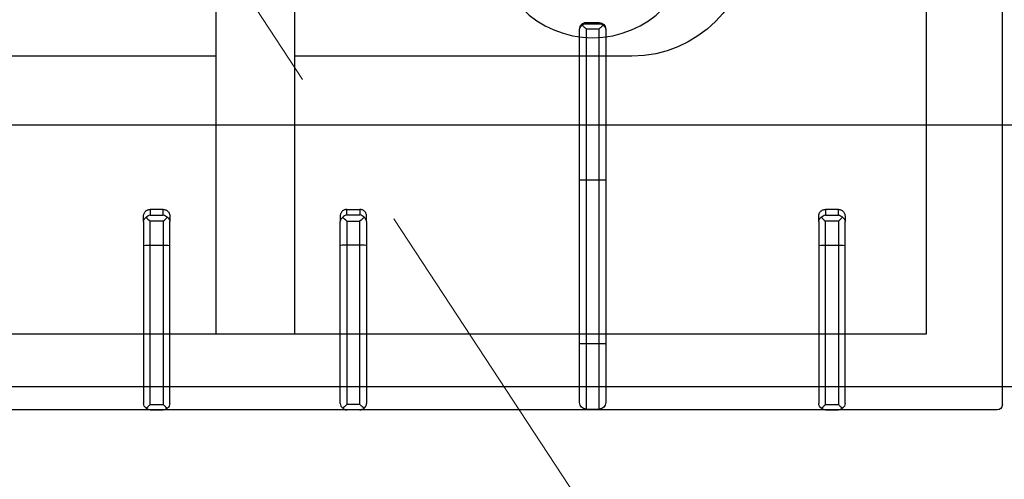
# Model space of a CAD drawing. Header units: millimetres. Extents: x -740 to 33545, y -26688 to 22494.
# Tile 94 of 256: x 9218 to 9255, y 10454 to 10472. Entities that reach past the tile are written whole.
import ezdxf

# ---------------------------------------------------------------- set-up
doc = ezdxf.new("R2010")
doc.units = ezdxf.units.MM
doc.header["$MEASUREMENT"] = 0
doc.linetypes.add('DASHED', pattern=[19.05, 12.7, -6.35])
doc.layers.get('Defpoints').update_dxf_attribs({"color": 252})
doc.layers.add('A_wyposażenie', color=252, linetype='Continuous', lineweight=9)
doc.layers.add('wymiarowanie', color=252, linetype='Continuous', lineweight=9)
doc.layers.add('IS_Wężownica OChP', color=7, linetype='Continuous', lineweight=25, true_color=0x800080)
doc.layers.add('PQ_204_2D', color=252, linetype='Continuous')
doc.styles.add('styl2', font='simplex.shx')
doc.dimstyles.new('Skala 1-50', dxfattribs={"dimtxt": 12, "dimasz": 5, "dimexe": 1, "dimexo": 1, "dimgap": 1.5, "dimtad": 1, "dimdec": 1, "dimrnd": 0.5, "dimtxsty": 'styl2', "dimblk": 'ARCHTICK', "dimcen": 5, "dimadec": 0, "dimazin": 0, "dimtfac": 1, "dimtdec": 1, "dimtmove": 1, "dimatfit": 3, "dimldrblk": 'ARCHTICK', "dimfxl": 0, "dimlwd": -1, "dimlwe": -1, "dimarcsym": 0})

# ---------------------------------------------------------------- blocks, each defined once
blk = doc.blocks.new('dfghbnj')
at = {"layer": 'PQ_204_2D', "color": 8}
for p, q in [((5548.38, -17657.22), (5548.38, -17091.22)), ((5476.47, -17331.71), (5474.34, -17331.71)), ((5476.47, -17331.71), (5485.62, -17331.71)), ((5485.62, -17331.71), (5545.9, -17331.71)), ((5471.9, -17339.21), (5471.9, -17334.21)), ((5471.9, -17334.21), (5474.01, -17334.21)), ((5474.01, -17334.21), (5474.01, -17339.21)), ((5485.56, -17334.21), (5476.36, -17334.21)), ((5476.36, -17339.21), (5476.36, -17334.21)), ((5485.56, -17334.21), (5485.56, -17339.21)), ((5546.38, -17334.21), (5485.56, -17334.21)), ((5546.38, -17334.21), (5546.38, -17339.21)), ((5548.38, -17334.21), (5548.38, -17339.21)), ((5548.38, -17334.21), (5548.38, -17339.21)), ((5474.01, -17339.21), (5471.9, -17339.21)), ((5476.36, -17339.21), (5485.56, -17339.21)), ((5485.56, -17339.21), (5546.38, -17339.21)), ((5474.34, -17341.71), (5476.47, -17341.71)), ((5485.62, -17341.71), (5476.47, -17341.71)), ((5545.9, -17341.71), (5485.62, -17341.71)), ((5373.38, -17359.22), (5519.4, -17359.22)), ((5373.38, -17389.22), (5519.4, -17389.22)), ((5474.34, -17406.72), (5476.47, -17406.72)), ((5485.62, -17406.72), (5476.47, -17406.72)), ((5545.9, -17406.72), (5485.62, -17406.72)), ((5471.9, -17409.22), (5471.9, -17414.22)), ((5474.01, -17409.22), (5471.9, -17409.22)), ((5474.01, -17414.22), (5474.01, -17409.22)), ((5476.36, -17409.22), (5485.56, -17409.22)), ((5476.36, -17409.22), (5476.36, -17414.22)), ((5485.56, -17409.22), (5546.38, -17409.22)), ((5485.56, -17414.22), (5485.56, -17409.22)), ((5546.38, -17414.22), (5546.38, -17409.22)), ((5548.38, -17414.22), (5548.38, -17409.22)), ((5548.38, -17414.22), (5548.38, -17409.22)), ((5471.9, -17414.22), (5474.01, -17414.22)), ((5485.56, -17414.22), (5476.36, -17414.22)), ((5546.38, -17414.22), (5485.56, -17414.22)), ((5476.47, -17416.72), (5474.34, -17416.72)), ((5476.47, -17416.72), (5485.62, -17416.72)), ((5485.62, -17416.72), (5545.9, -17416.72)), ((5403.48, -17497.97), (5403.06, -17497.97)), ((5460.62, -17497.97), (5403.48, -17497.97)), ((5523.06, -17497.97), (5460.62, -17497.97)), ((5523.06, -17497.97), (5523.06, -17500.47)), ((5545.56, -17497.97), (5523.06, -17497.97)), ((5400.56, -17500.47), (5400.56, -17505.47)), ((5400.56, -17500.47), (5401.01, -17500.47)), ((5401.01, -17500.47), (5401.01, -17505.47)), ((5401.11, -17499.87), (5401.11, -17506.06)), ((5402.92, -17500.47), (5402.92, -17505.47)), ((5402.92, -17500.47), (5460.56, -17500.47)), ((5460.56, -17500.47), (5460.56, -17505.47)), ((5460.56, -17500.47), (5523.06, -17500.47)), ((5523.06, -17500.47), (5523.06, -17505.47)), ((5523.06, -17500.47), (5548.06, -17500.47)), ((5548.06, -17500.47), (5548.06, -17505.47)), ((5401.01, -17505.47), (5400.56, -17505.47)), ((5460.56, -17505.47), (5402.92, -17505.47)), ((5523.06, -17505.47), (5460.56, -17505.47)), ((5523.06, -17505.47), (5523.06, -17507.97)), ((5548.06, -17505.47), (5523.06, -17505.47)), ((5403.06, -17507.97), (5403.48, -17507.97)), ((5403.48, -17507.97), (5460.62, -17507.97)), ((5460.62, -17507.97), (5523.06, -17507.97)), ((5523.06, -17507.97), (5545.56, -17507.97)), ((5471.9, -17596.72), (5471.9, -17591.72)), ((5471.9, -17591.72), (5474.01, -17591.72)), ((5474.01, -17591.72), (5474.01, -17596.72)), ((5476.47, -17589.22), (5474.34, -17589.22)), ((5485.56, -17591.72), (5476.36, -17591.72)), ((5476.36, -17596.72), (5476.36, -17591.72)), ((5476.47, -17589.22), (5485.62, -17589.22)), ((5485.56, -17591.72), (5485.56, -17596.72)), ((5546.38, -17591.72), (5485.56, -17591.72)), ((5485.62, -17589.22), (5545.9, -17589.22)), ((5546.38, -17591.72), (5546.38, -17596.72)), ((5548.38, -17591.72), (5548.38, -17596.72)), ((5548.38, -17591.72), (5548.38, -17596.72)), ((5474.01, -17596.72), (5471.9, -17596.72)), ((5474.34, -17599.22), (5476.47, -17599.22)), ((5476.36, -17596.72), (5485.56, -17596.72)), ((5485.62, -17599.22), (5476.47, -17599.22)), ((5485.56, -17596.72), (5546.38, -17596.72)), ((5545.9, -17599.22), (5485.62, -17599.22)), ((5546.38, -17659.22), (5190.37, -17659.22))]:
    blk.add_line(p, q, dxfattribs=at)
blk.add_lwpolyline([(5217.36, -17118.2), (5519.4, -17118.2), (5519.4, -17630.24), (5217.36, -17630.24)], close=True, dxfattribs=at)
for points in [[(5413.38, -17359.22), (5413.38, -17227.97, 1), (5323.38, -17227.97), (5323.38, -17359.22)], [(5323.38, -17389.22), (5323.38, -17517.97, 1), (5413.38, -17517.97), (5413.38, -17389.22)]]:
    blk.add_lwpolyline(points, format="xyb", dxfattribs=at)
blk.add_circle((5368.38, -17502.97), 38, dxfattribs=at)
for centre, start, end in [((5545.56, -17500.47), 0, 90), ((5545.56, -17505.47), 270, 0)]:
    blk.add_arc(centre, 2.5, start, end, dxfattribs=at)
for centre, major_axis, ratio, start_param, end_param in [((5476.47, -17334.21), (1.92, 1.92), 0.8391, 1.592613, 2.268928), ((5476.47, -17334.21), (0, 2.5), 0.84544, 0, 0.894481), ((5476.47, -17334.21), (-2.5, 2.5), 0.02182, 0.872665, 1.54898), ((5485.62, -17334.21), (0, 2.5), 0.02182, 0, 1.570796), ((5545.9, -17334.21), (0, 2.5), 0.948965, -0.895145, 0), ((5476.47, -17339.21), (-1.92, 1.92), 0.8391, 0.872665, 1.54898), ((5476.47, -17339.21), (2.5, 2.5), 0.02182, 1.592613, 2.268928), ((5476.47, -17339.21), (0, 2.5), 0.84544, 2.247111, 3.141593), ((5485.62, -17339.21), (0, 2.5), 0.02182, 1.570796, 3.141593), ((5545.9, -17339.21), (0, 2.5), 0.948965, 3.141593, 4.036737), ((5403.06, -17500.47), (2.5, 0), 0.99863, 1.570796, 3.141593), ((5403.48, -17500.47), (0, 2.5), 0.951091, 0, 0.914364), ((5460.62, -17500.47), (0, 2.5), 0.02182, 0, 1.570796), ((5404.48, -17500.47), (3.47, 0), 0.720185, 2.903047, 3.141593), ((5403.06, -17505.47), (-2.5, 0), 0.99863, 0, 1.570796), ((5404.48, -17505.47), (-3.47, 0), 0.720185, 0, 0.238546), ((5460.62, -17505.47), (0, 2.5), 0.02182, 1.570796, 3.141593), ((5403.48, -17505.47), (0, 2.5), 0.951091, 2.227228, 3.141593), ((5476.47, -17591.72), (1.92, 1.92), 0.8391, 1.592613, 2.268928), ((5476.47, -17591.72), (0, 2.5), 0.84544, 0, 0.894481), ((5476.47, -17591.72), (-2.5, 2.5), 0.02182, 0.872665, 1.54898), ((5485.62, -17591.72), (0, 2.5), 0.02182, 0, 1.570796), ((5545.9, -17591.72), (0, 2.5), 0.948965, -0.895145, 0), ((5476.47, -17596.72), (-1.92, 1.92), 0.8391, 0.872665, 1.54898), ((5476.47, -17596.72), (2.5, 2.5), 0.02182, 1.592613, 2.268928), ((5476.47, -17596.72), (0, 2.5), 0.84544, 2.247111, 3.141593), ((5485.62, -17596.72), (0, 2.5), 0.02182, 1.570796, 3.141593), ((5545.9, -17596.72), (0, 2.5), 0.948965, 3.141593, 4.036737), ((5546.37, -17657.21), (-1.42, 1.42), 0.997265, 2.357564, 3.925621)]:
    blk.add_ellipse(centre, major_axis=major_axis, ratio=ratio, start_param=start_param, end_param=end_param, dxfattribs=at)
at = {"layer": 'PQ_204_2D', "color": 8, "extrusion": (0, 0, -1)}
for centre, major_axis, ratio, start_param, end_param in [((5476.47, -17409.22), (1.92, 1.92), 0.8391, 4.014257, 4.690572), ((5476.47, -17409.22), (0, 2.5), 0.84544, -0.894481, 0), ((5476.47, -17409.22), (-2.5, 2.5), 0.02182, 4.734206, 5.410521), ((5485.62, -17409.22), (0, 2.5), 0.02182, 4.712389, 6.283185), ((5545.9, -17409.22), (0, 2.5), 0.948965, 0, 0.895145), ((5476.47, -17414.22), (-1.92, 1.92), 0.8391, 4.734206, 5.410521), ((5476.47, -17414.22), (2.5, 2.5), 0.02182, 4.014257, 4.690572), ((5476.47, -17414.22), (0, 2.5), 0.84544, 3.141593, 4.036074), ((5485.62, -17414.22), (0, 2.5), 0.02182, 3.141593, 4.712389), ((5545.9, -17414.22), (0, 2.5), 0.948965, 2.246448, 3.141593)]:
    blk.add_ellipse(centre, major_axis=major_axis, ratio=ratio, start_param=start_param, end_param=end_param, dxfattribs=at)
at = {"layer": 'PQ_204_2D', "color": 8}
for points, knots in [([(5474.34, -17331.71), (5474.18, -17331.71), (5474.03, -17331.73), (5473.71, -17331.79), (5473.56, -17331.84), (5473.26, -17331.97), (5473.11, -17332.05), (5472.85, -17332.23), (5472.72, -17332.34), (5472.51, -17332.56), (5472.41, -17332.68), (5472.23, -17332.96), (5472.15, -17333.1), (5472.02, -17333.41), (5471.98, -17333.57), (5471.92, -17333.9), (5471.9, -17334.06), (5471.9, -17334.21)], [3.776921, 3.776921, 3.776921, 3.776921, 4.248957, 4.248957, 4.720993, 4.720993, 5.193029, 5.193029, 5.665065, 5.665065, 6.135831, 6.135831, 6.606596, 6.606596, 7.077361, 7.077361, 7.548126, 7.548126, 7.548126, 7.548126]), ([(5547.76, -17332.65), (5547.58, -17332.86), (5547.38, -17333.08), (5547.04, -17333.47), (5546.91, -17333.62), (5546.64, -17333.92), (5546.51, -17334.07), (5546.38, -17334.21)], [11.858599, 11.858599, 11.858599, 11.858599, 12.773425, 12.773425, 13.35037, 13.35037, 13.927314, 13.927314, 13.927314, 13.927314]), ([(5548.38, -17334.21), (5548.37, -17334.07), (5548.35, -17333.92), (5548.28, -17333.62), (5548.23, -17333.47), (5548.07, -17333.08), (5547.93, -17332.86), (5547.76, -17332.65)], [0, 0, 0, 0, 0.576945, 0.576945, 1.153889, 1.153889, 2.068716, 2.068716, 2.068716, 2.068716]), ([(5471.9, -17339.21), (5471.9, -17339.37), (5471.92, -17339.53), (5471.98, -17339.86), (5472.02, -17340.02), (5472.15, -17340.33), (5472.23, -17340.47), (5472.41, -17340.75), (5472.51, -17340.87), (5472.72, -17341.09), (5472.85, -17341.2), (5473.11, -17341.38), (5473.26, -17341.46), (5473.56, -17341.59), (5473.71, -17341.64), (5474.03, -17341.7), (5474.18, -17341.71), (5474.34, -17341.71)], [15.096253, 15.096253, 15.096253, 15.096253, 15.567018, 15.567018, 16.037783, 16.037783, 16.508548, 16.508548, 16.979314, 16.979314, 17.45135, 17.45135, 17.923386, 17.923386, 18.395422, 18.395422, 18.867458, 18.867458, 18.867458, 18.867458]), ([(5546.38, -17339.21), (5546.51, -17339.36), (5546.64, -17339.51), (5546.91, -17339.81), (5547.04, -17339.96), (5547.38, -17340.35), (5547.58, -17340.57), (5547.76, -17340.78)], [0, 0, 0, 0, 0.576945, 0.576945, 1.153889, 1.153889, 2.068716, 2.068716, 2.068716, 2.068716]), ([(5547.76, -17340.78), (5547.93, -17340.57), (5548.07, -17340.35), (5548.23, -17339.96), (5548.28, -17339.81), (5548.35, -17339.51), (5548.37, -17339.36), (5548.38, -17339.21)], [11.858599, 11.858599, 11.858599, 11.858599, 12.773425, 12.773425, 13.35037, 13.35037, 13.927314, 13.927314, 13.927314, 13.927314]), ([(5471.9, -17409.22), (5471.9, -17409.06), (5471.92, -17408.9), (5471.98, -17408.57), (5472.02, -17408.41), (5472.15, -17408.11), (5472.23, -17407.96), (5472.41, -17407.68), (5472.51, -17407.56), (5472.72, -17407.34), (5472.85, -17407.23), (5473.11, -17407.05), (5473.26, -17406.97), (5473.56, -17406.84), (5473.71, -17406.79), (5474.03, -17406.73), (5474.18, -17406.72), (5474.34, -17406.72)], [15.096253, 15.096253, 15.096253, 15.096253, 15.567018, 15.567018, 16.037783, 16.037783, 16.508548, 16.508548, 16.979314, 16.979314, 17.45135, 17.45135, 17.923386, 17.923386, 18.395422, 18.395422, 18.867458, 18.867458, 18.867458, 18.867458]), ([(5546.38, -17409.22), (5546.51, -17409.07), (5546.64, -17408.92), (5546.91, -17408.62), (5547.04, -17408.47), (5547.38, -17408.08), (5547.58, -17407.86), (5547.76, -17407.65)], [0, 0, 0, 0, 0.576945, 0.576945, 1.153889, 1.153889, 2.068716, 2.068716, 2.068716, 2.068716]), ([(5547.76, -17407.65), (5547.93, -17407.86), (5548.07, -17408.08), (5548.23, -17408.47), (5548.28, -17408.62), (5548.35, -17408.92), (5548.37, -17409.07), (5548.38, -17409.22)], [11.858599, 11.858599, 11.858599, 11.858599, 12.773425, 12.773425, 13.35037, 13.35037, 13.927314, 13.927314, 13.927314, 13.927314]), ([(5474.34, -17416.72), (5474.18, -17416.72), (5474.03, -17416.7), (5473.71, -17416.64), (5473.56, -17416.59), (5473.26, -17416.46), (5473.11, -17416.38), (5472.85, -17416.2), (5472.72, -17416.09), (5472.51, -17415.87), (5472.41, -17415.75), (5472.23, -17415.47), (5472.15, -17415.33), (5472.02, -17415.02), (5471.98, -17414.86), (5471.92, -17414.54), (5471.9, -17414.37), (5471.9, -17414.22)], [3.776921, 3.776921, 3.776921, 3.776921, 4.248957, 4.248957, 4.720993, 4.720993, 5.193029, 5.193029, 5.665065, 5.665065, 6.135831, 6.135831, 6.606596, 6.606596, 7.077361, 7.077361, 7.548126, 7.548126, 7.548126, 7.548126]), ([(5547.76, -17415.78), (5547.58, -17415.58), (5547.38, -17415.35), (5547.04, -17414.96), (5546.91, -17414.81), (5546.64, -17414.51), (5546.51, -17414.36), (5546.38, -17414.22)], [11.858599, 11.858599, 11.858599, 11.858599, 12.773425, 12.773425, 13.35037, 13.35037, 13.927314, 13.927314, 13.927314, 13.927314]), ([(5548.38, -17414.22), (5548.37, -17414.36), (5548.35, -17414.51), (5548.28, -17414.81), (5548.23, -17414.96), (5548.07, -17415.35), (5547.93, -17415.58), (5547.76, -17415.78)], [0, 0, 0, 0, 0.576945, 0.576945, 1.153889, 1.153889, 2.068716, 2.068716, 2.068716, 2.068716]), ([(5401.11, -17499.87), (5401.14, -17499.77), (5401.18, -17499.67), (5401.31, -17499.35), (5401.44, -17499.13), (5401.6, -17498.94)], [0.764042, 0.764042, 0.764042, 0.764042, 1.153889, 1.153889, 2.012527, 2.012527, 2.012527, 2.012527]), ([(5401.6, -17498.94), (5401.69, -17499.05), (5401.78, -17499.16), (5401.96, -17499.37), (5402.06, -17499.48), (5402.25, -17499.7), (5402.34, -17499.81), (5402.53, -17500.02), (5402.62, -17500.13), (5402.74, -17500.27), (5402.78, -17500.31), (5402.84, -17500.37), (5402.86, -17500.39), (5402.88, -17500.42), (5402.89, -17500.43), (5402.9, -17500.44), (5402.91, -17500.45), (5402.91, -17500.45), (5402.91, -17500.46), (5402.92, -17500.46), (5402.92, -17500.46), (5402.92, -17500.46), (5402.92, -17500.46), (5402.92, -17500.46), (5402.92, -17500.46), (5402.92, -17500.46), (5402.92, -17500.46), (5402.92, -17500.47)], [5.918781, 5.918781, 5.918781, 5.918781, 6.382244, 6.382244, 6.833826, 6.833826, 7.285407, 7.285407, 7.736989, 7.736989, 7.96278, 7.96278, 8.075675, 8.075675, 8.132123, 8.132123, 8.160346, 8.160346, 8.174458, 8.174458, 8.181514, 8.181514, 8.185042, 8.185042, 8.186806, 8.186806, 8.18857, 8.18857, 8.18857, 8.18857]), ([(5401.6, -17506.99), (5401.44, -17506.8), (5401.31, -17506.58), (5401.18, -17506.26), (5401.14, -17506.16), (5401.11, -17506.06)], [11.917214, 11.917214, 11.917214, 11.917214, 12.775852, 12.775852, 13.165698, 13.165698, 13.165698, 13.165698]), ([(5402.92, -17505.47), (5402.92, -17505.47), (5402.92, -17505.47), (5402.92, -17505.47), (5402.92, -17505.47), (5402.92, -17505.47), (5402.92, -17505.47), (5402.92, -17505.47), (5402.92, -17505.47), (5402.91, -17505.48), (5402.91, -17505.48), (5402.91, -17505.48), (5402.9, -17505.49), (5402.89, -17505.5), (5402.88, -17505.51), (5402.86, -17505.54), (5402.84, -17505.56), (5402.78, -17505.62), (5402.74, -17505.67), (5402.62, -17505.8), (5402.53, -17505.91), (5402.34, -17506.12), (5402.25, -17506.23), (5402.06, -17506.45), (5401.96, -17506.56), (5401.78, -17506.77), (5401.69, -17506.88), (5401.6, -17506.99)], [8.188054, 8.188054, 8.188054, 8.188054, 8.189818, 8.189818, 8.191582, 8.191582, 8.19511, 8.19511, 8.202166, 8.202166, 8.216278, 8.216278, 8.244501, 8.244501, 8.300949, 8.300949, 8.413844, 8.413844, 8.639635, 8.639635, 9.091217, 9.091217, 9.542798, 9.542798, 9.99438, 9.99438, 10.457843, 10.457843, 10.457843, 10.457843]), ([(5474.34, -17589.22), (5474.18, -17589.22), (5474.03, -17589.23), (5473.71, -17589.29), (5473.56, -17589.34), (5473.26, -17589.47), (5473.11, -17589.55), (5472.85, -17589.73), (5472.72, -17589.84), (5472.51, -17590.06), (5472.41, -17590.18), (5472.23, -17590.46), (5472.15, -17590.6), (5472.02, -17590.91), (5471.98, -17591.07), (5471.92, -17591.4), (5471.9, -17591.56), (5471.9, -17591.72)], [3.776921, 3.776921, 3.776921, 3.776921, 4.248957, 4.248957, 4.720993, 4.720993, 5.193029, 5.193029, 5.665065, 5.665065, 6.135831, 6.135831, 6.606596, 6.606596, 7.077361, 7.077361, 7.548126, 7.548126, 7.548126, 7.548126]), ([(5547.76, -17590.15), (5547.58, -17590.36), (5547.38, -17590.58), (5547.04, -17590.97), (5546.91, -17591.12), (5546.64, -17591.42), (5546.51, -17591.57), (5546.38, -17591.72)], [11.858599, 11.858599, 11.858599, 11.858599, 12.773425, 12.773425, 13.35037, 13.35037, 13.927314, 13.927314, 13.927314, 13.927314]), ([(5548.38, -17591.72), (5548.37, -17591.57), (5548.35, -17591.42), (5548.28, -17591.12), (5548.23, -17590.97), (5548.07, -17590.58), (5547.93, -17590.36), (5547.76, -17590.15)], [0, 0, 0, 0, 0.576945, 0.576945, 1.153889, 1.153889, 2.068716, 2.068716, 2.068716, 2.068716]), ([(5471.9, -17596.72), (5471.9, -17596.87), (5471.92, -17597.03), (5471.98, -17597.36), (5472.02, -17597.52), (5472.15, -17597.83), (5472.23, -17597.97), (5472.41, -17598.25), (5472.51, -17598.37), (5472.72, -17598.59), (5472.85, -17598.7), (5473.11, -17598.88), (5473.26, -17598.96), (5473.56, -17599.09), (5473.71, -17599.14), (5474.03, -17599.2), (5474.18, -17599.22), (5474.34, -17599.22)], [15.096253, 15.096253, 15.096253, 15.096253, 15.567018, 15.567018, 16.037783, 16.037783, 16.508548, 16.508548, 16.979314, 16.979314, 17.45135, 17.45135, 17.923386, 17.923386, 18.395422, 18.395422, 18.867458, 18.867458, 18.867458, 18.867458]), ([(5546.38, -17596.72), (5546.51, -17596.86), (5546.64, -17597.01), (5546.91, -17597.31), (5547.04, -17597.46), (5547.38, -17597.85), (5547.58, -17598.08), (5547.76, -17598.28)], [0, 0, 0, 0, 0.576945, 0.576945, 1.153889, 1.153889, 2.068716, 2.068716, 2.068716, 2.068716]), ([(5547.76, -17598.28), (5547.93, -17598.08), (5548.07, -17597.85), (5548.23, -17597.46), (5548.28, -17597.31), (5548.35, -17597.01), (5548.37, -17596.86), (5548.38, -17596.72)], [11.858599, 11.858599, 11.858599, 11.858599, 12.773425, 12.773425, 13.35037, 13.35037, 13.927314, 13.927314, 13.927314, 13.927314])]:
    blk.add_open_spline(points, degree=3, knots=knots, dxfattribs=at)
blk = doc.blocks.new('_ArchTick')
at = {"color": 0, "linetype": 'ByBlock', "const_width": 0.15}
blk.add_lwpolyline([(-0.5, -0.5), (0.5, 0.5)], dxfattribs=at)
blk = doc.blocks.new('*D2199')
at = {"layer": 'Defpoints', "color": 0}
for p in [(8932.185, 10460.603), (9368.185, 10460.603), (9368.185, 10449.072)]:
    blk.add_point(p, dxfattribs=at)
at = {"layer": 'wymiarowanie', "color": 0}
for p, q in [((8932.185, 10454.072), (8932.185, 10448.072)), ((9368.185, 10454.072), (9368.185, 10448.072)), ((8932.185, 10449.072), (9368.185, 10449.072))]:
    blk.add_line(p, q, dxfattribs=at)
at = {"layer": 'wymiarowanie', "color": 0, "xscale": 5, "yscale": 5, "zscale": 5, "rotation": 180}
blk.add_blockref('_ArchTick', (8932.185, 10449.072), dxfattribs=at)
at = {"layer": 'wymiarowanie', "color": 0, "xscale": 5, "yscale": 5, "zscale": 5}
blk.add_blockref('_ArchTick', (9368.185, 10449.072), dxfattribs=at)
at = {"layer": 'wymiarowanie', "color": 0, "insert": (9150.185, 10456.872), "char_height": 12, "attachment_point": 5, "style": 'styl2'}
blk.add_mtext('436', dxfattribs=at)

msp = doc.modelspace()

# ---------------------------------------------------------------- linework, layer by layer
at = {"layer": 'A_wyposażenie', "linetype": 'DASHED'}
msp.add_line((9270.185, 10405.523), (9090.185, 10680.023), dxfattribs=at)
at = {"layer": 'IS_Wężownica OChP', "color": 9, "true_color": 0xc8c8c8, "transparency": 33554687, "extrusion": (0, 0, -1)}
for points in [[(-9305.245, 10457.514), (-9202.779, 10457.514, 0.414214), (-9194.779, 10465.514), (-9194.779, 10751.511, 0.414214), (-9202.779, 10759.511), (-9286.267, 10759.511, -0.414214)], [(-9296.267, 10749.511), (-9212.779, 10749.511, -0.414214), (-9204.779, 10741.511), (-9204.779, 10475.514, -0.414214), (-9212.779, 10467.514), (-9295.244, 10467.514, -0.414223)]]:
    msp.add_lwpolyline(points, format="xyb", dxfattribs=at)

# ---------------------------------------------------------------- block references
at = {"layer": 'A_wyposażenie', "xscale": -0.09999999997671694, "yscale": 0.09999999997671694, "zscale": 0.1, "rotation": 90}
msp.add_blockref('dfghbnj', (7489.164, 11011.478), dxfattribs=at)

# ---------------------------------------------------------------- dimensions: what is measured, and where the dimension line sits
at = {"layer": 'wymiarowanie'}
dim = msp.add_linear_dim(base=(9368.185, 10449.072), p1=(8932.185, 10460.603), p2=(9368.185, 10460.603), dimstyle='Skala 1-50', dxfattribs=at)
dim.commit()
dim.dimension.update_dxf_attribs({"geometry": '*D2199', "text_midpoint": (9150.185, 10456.872)})

doc.saveas('drawing.dxf')
